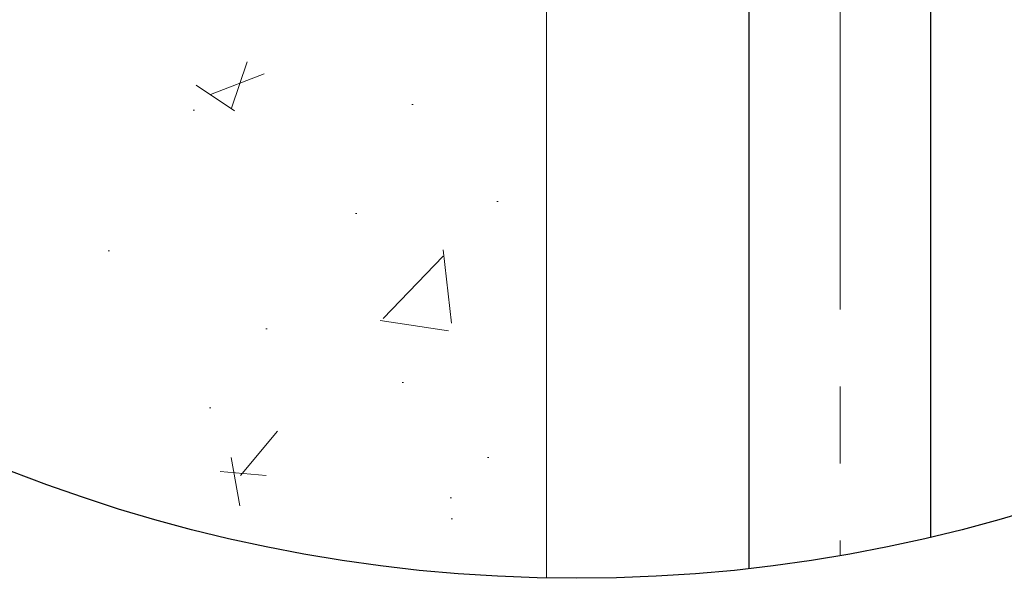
# Model space of a CAD drawing. Extents: x 928609 to 993508, y -1024491 to -979674.
# Tile 2 of 39: x 939591 to 941215, y -1013396 to -1012474. Entities that reach past the tile are written whole.
import ezdxf

# ---------------------------------------------------------------- set-up
doc = ezdxf.new("R2010")
doc.units = 0
doc.linetypes.add('CENTER', pattern=[50.8, 31.75, -6.35, 6.35, -6.35])
for name, color, linetype in [('Beluchtingstank', 253, 'CONTINUOUS'), ('INSTALLATIE', 6, 'CONTINUOUS'), ('TEKST', 4, 'CONTINUOUS')]:
    doc.layers.add(name, color=color, linetype=linetype)

msp = doc.modelspace()

# ---------------------------------------------------------------- hatches: boundary and pattern name
at = {"layer": 'Beluchtingstank', "lineweight": 5, "ltscale": 0.01}
h = msp.add_hatch(dxfattribs=at)
h.set_pattern_fill('AR-CONC', color=256, scale=5, style=0)
h.set_pattern_definition([(50, (-6044993.6, 3989876.6), (910.923345, -79.69543), [95.25, -1047.75]), (355, (-6044993.6, 3989876.6), (-176.21413, 955.28321), [76.2, -838.2]), (100.451, (-6044917.7, 3989869.9), (734.71251, 875.58344), [80.95, -890.45]), (46.1842, (-6044993.6, 3990130.6), (1355.3952, -210.21164), [142.875, -1571.625]), (96.6356, (-6044880.7, 3990113), (1187.02117, 1237.12778), [121.425, -1335.675]), (351.184, (-6044993.6, 3990130.6), (1187.02303, 1237.1256), [114.3, -1257.3]), (21, (-6044866.6, 3990067.1), (758.0744, -511.32759), [95.25, -1047.75]), (326, (-6044866.6, 3990067.1), (309.01014, 920.93983), [76.2, -838.2]), (71.4514, (-6044803.4, 3990024.5), (1067.08245, 409.61429), [80.95, -890.45]), (37.5, (-6044993.6, 3989876.57), (15.443016, 422.775194), [0, -828.04, 0, -850.9, 0, -841.375]), (7.5, (-6044993.6, 3989876.57), (334.098313, 500.902874), [0, -485.14, 0, -808.99, 0, -320.675]), (327.5, (-6045276.82, 3989876.57), (677.952976, -28.64372), [0, -317.5, 0, -990.6, 0, -1314.45]), (317.5, (-6045403.8, 3989876.6), (740.645907, 127.132455), [0, -412.75, 0, -657.86, 0, -933.45])])
h.paths.add_polyline_path([(940459.934, -1010230.807), (938043.346, -1010230.807, 0.06175967), (937966.318, -1010852.033, 0.03738423), (937994.678, -1011230.807), (938961.143, -1011230.807), (938961.143, -1012730.807), (938795.236, -1012730.807, 0.18199855), (940459.934, -1013395.157)])

# ---------------------------------------------------------------- linework, layer by layer
msp.add_line((940459.934, -1010230.807), (940459.934, -1013395.157), dxfattribs=at)
at = {"layer": 'INSTALLATIE', "color": 8, "linetype": 'CENTER', "lineweight": 5, "ltscale": 20}
msp.add_line((940944.184, -1009269.297), (940944.184, -1013358.307), dxfattribs=at)
at = {"layer": 'INSTALLATIE'}
for p, q in [((940794.184, -1013379.716), (940794.184, -1011337.033)), ((941094.184, -1013327.641), (941094.184, -1011337.033))]:
    msp.add_line(p, q, dxfattribs=at)
at = {"layer": 'TEKST', "color": 0}
msp.add_circle((940509.934, -1010852.033), 2543.616, dxfattribs=at)

doc.saveas('drawing.dxf')
